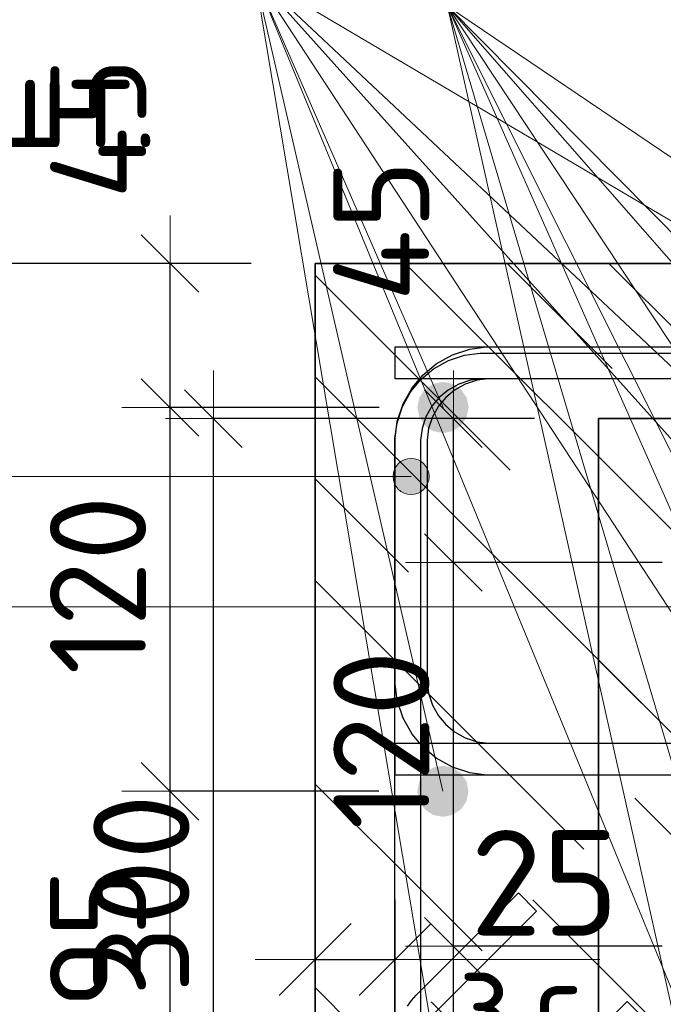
# Model space of a CAD drawing. Header units: metres. Extents: x -38 to 93, y -15 to 21.
# Tile 234 of 256: x 72.033 to 72.235, y 6.4 to 6.708. Entities that reach past the tile are written whole.
import ezdxf

# ---------------------------------------------------------------- set-up
doc = ezdxf.new("R2010")
doc.units = ezdxf.units.M
doc.header["$PDMODE"] = 65
doc.linetypes.add('______2', pattern=[0.0405, 0.03, -0.0105])
doc.linetypes.add('______3', pattern=[0.5, 0.4, -0.1])
for name, color, linetype, lineweight in [('XR$3$Арм.стержн. Арматура края', 96, 'Continuous', 35), ('XR$3$Арм.стержн.горизонт. 1', 180, 'Continuous', 35), ('XR$3$Размерная линия (1)', 7, 'Continuous', 13), ('XR$3$Размерная линия_ общее', 7, 'Continuous', 13), ('XR$5$Арм. стержнями верхней зоны', 180, 'Continuous', 35), ('XR$5$Арм. стержнями нижней зоны', 180, 'Continuous', 35), ('XR$5$Арм.стержн. Арматура края', 96, 'Continuous', 35), ('XR$5$Арм.стержн. Хомут', 240, 'Continuous', 35), ('XR$5$Арм.стержн.горизонт. 1', 180, 'Continuous', 35), ('XR$5$Балка (1)', 7, '______3', 13), ('XR$5$Перекрытие (1)', 7, 'Continuous', 35), ('XR$5$Размерная линия (1)', 7, 'Continuous', 13), ('XR$5$Размерная линия_ общее', 7, 'Continuous', 13)]:
    doc.layers.add(name, color=color, linetype=linetype, lineweight=lineweight)
doc.styles.add('ISOCPEUR', font='txt')
doc.dimstyles.new('DIMSTYLE_10', dxfattribs={"dimtxt": 0.033, "dimasz": 0.0375, "dimexe": 0, "dimexo": 0, "dimgap": 0.0165, "dimtad": 2, "dimdec": 0, "dimlfac": 1000, "dimrnd": 1, "dimzin": 12, "dimdsep": 46, "dimtxsty": 'ISOCPEUR', "dimblk1": 'ALL_ML_STRICH', "dimblk2": 'ALL_ML_STRICH', "dimsah": 1, "dimcen": 0, "dimclrd": 7, "dimclre": 256, "dimclrt": 7, "dimadec": 0, "dimazin": 0, "dimtfac": 1, "dimtdec": 0, "dimtix": 1, "dimtmove": 2, "dimatfit": 3, "dimfxl": 0, "dimtvp": 1.2, "dimtzin": 0, "dimlwd": 0, "dimlwe": -3, "dimarcsym": 0})
doc.dimstyles.new('DIMSTYLE_12', dxfattribs={"dimtxt": 0.03, "dimasz": 0.03, "dimexe": 0, "dimexo": 0, "dimgap": 0.015, "dimtad": 2, "dimdec": 0, "dimlfac": 1000, "dimrnd": 1, "dimzin": 12, "dimdsep": 46, "dimtxsty": 'ISOCPEUR', "dimblk1": 'ALL_ML_STRICH', "dimblk2": 'ALL_ML_STRICH', "dimsah": 1, "dimcen": 0, "dimclrd": 7, "dimclre": 256, "dimclrt": 7, "dimadec": 0, "dimazin": 0, "dimtfac": 1, "dimtdec": 0, "dimtix": 1, "dimtmove": 2, "dimatfit": 3, "dimfxl": 0, "dimtzin": 0, "dimlwd": 0, "dimlwe": -3, "dimarcsym": 0})
doc.dimstyles.new('DIMSTYLE_14', dxfattribs={"dimtxt": 0.03, "dimasz": 0.03, "dimexe": 0, "dimexo": 0, "dimgap": 0.015, "dimtad": 2, "dimdec": 0, "dimlfac": 1000, "dimrnd": 1, "dimzin": 12, "dimdsep": 46, "dimtxsty": 'ISOCPEUR', "dimblk1": 'ALL_ML_STRICH', "dimblk2": 'ALL_ML_STRICH', "dimsah": 1, "dimcen": 0, "dimclrd": 7, "dimclre": 256, "dimclrt": 7, "dimadec": 0, "dimazin": 0, "dimtfac": 1, "dimtdec": 0, "dimtix": 1, "dimtmove": 2, "dimatfit": 3, "dimfxl": 0, "dimtvp": 1.2, "dimtzin": 0, "dimlwd": 0, "dimlwe": -3, "dimarcsym": 0})
pattern_1 = [(135, (0, 0), (-0.031819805, -0.031819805), [0.4, -0.05, 0, -0.05]), (135, (-0.01591, -0.01591), (-0.031819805, -0.031819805), [0.8, -0.1, 0.1, -0.1])]

# ---------------------------------------------------------------- blocks, each defined once
blk = doc.blocks.new('ALL_ML_STRICH')
at = {"color": 0, "linetype": 'ByBlock', "lineweight": -2}
for p, q in [((0, -0.5), (0, 0.5)), ((-0.3, -0.3), (0.3, 0.3)), ((-1, 0), (0.5, 0))]:
    blk.add_line(p, q, dxfattribs=at)
blk = doc.blocks.new('*D91')
at = {"layer": 'DEFPOINTS', "color": 7, "linetype": 'Continuous', "lineweight": 13, "transparency": 33554687}
for p in [(72.21436, 6.58345), (72.09402, 6.28345), (72.21432, 6.28345)]:
    blk.add_point(p, dxfattribs=at)
at = {"layer": 'XR$3$Размерная линия (1)', "color": 9, "linetype": 'Continuous', "lineweight": -2, "true_color": 0xc7c7c7, "transparency": 33554687}
for p, q in [((72.19436, 6.58345), (72.09402, 6.58345)), ((72.19432, 6.28345), (72.09402, 6.28345))]:
    blk.add_line(p, q, dxfattribs=at)
at = {"layer": 'XR$3$Размерная линия (1)', "color": 7, "linetype": 'Continuous', "lineweight": -2, "transparency": 33554687}
blk.add_line((72.09402, 6.28345), (72.09402, 6.58345), dxfattribs=at)
at = {"layer": 'XR$3$Размерная линия (1)', "color": 7, "linetype": 'Continuous', "lineweight": 13, "transparency": 33554687, "xscale": 0.03, "yscale": 0.03, "zscale": 0.03}
for p, rotation in [((72.09402, 6.58345), 90), ((72.09402, 6.28345), 270)]:
    blk.add_blockref('ALL_ML_STRICH', p, dxfattribs=dict(at, rotation=rotation))
at = {"layer": 'XR$3$Размерная линия (1)', "color": 7, "linetype": 'Continuous', "lineweight": 13, "transparency": 33554687, "insert": (72.07152, 6.43495), "char_height": 0.03, "width": 0.09, "attachment_point": 5, "rotation": 90, "style": 'ISOCPEUR'}
blk.add_mtext('\\A1;{300}', dxfattribs=at)
blk = doc.blocks.new('*D97')
at = {"layer": 'DEFPOINTS', "color": 7, "linetype": 'Continuous', "lineweight": 13, "transparency": 33554687}
for p in [(72.21432, 6.36582), (72.21432, 6.33083), (72.23932, 6.32583)]:
    blk.add_point(p, dxfattribs=at)
at = {"layer": 'XR$3$Размерная линия_ общее', "color": 253, "linetype": 'Continuous', "lineweight": -2, "true_color": 0xa0a0a0, "transparency": 33554687}
for p, q in [((72.21432, 6.35083), (72.21432, 6.36582)), ((72.23932, 6.34583), (72.23932, 6.36582))]:
    blk.add_line(p, q, dxfattribs=at)
at = {"layer": 'XR$3$Размерная линия_ общее', "color": 7, "linetype": 'Continuous', "lineweight": -2, "transparency": 33554687}
blk.add_line((72.21432, 6.36582), (72.23932, 6.36582), dxfattribs=at)
at = {"layer": 'XR$3$Размерная линия_ общее', "color": 7, "linetype": 'Continuous', "lineweight": 13, "transparency": 33554687, "xscale": 0.0375, "yscale": 0.0375, "zscale": 0.0375, "rotation": 180}
blk.add_blockref('ALL_ML_STRICH', (72.21432, 6.36582), dxfattribs=at)
at = {"layer": 'XR$3$Размерная линия_ общее', "color": 7, "linetype": 'Continuous', "lineweight": 13, "transparency": 33554687, "xscale": 0.0375, "yscale": 0.0375, "zscale": 0.0375}
blk.add_blockref('ALL_ML_STRICH', (72.23932, 6.36582), dxfattribs=at)
at = {"layer": 'XR$3$Размерная линия_ общее', "color": 7, "linetype": 'Continuous', "lineweight": 13, "transparency": 33554687, "insert": (72.28605, 6.38982), "char_height": 0.033, "width": 0.066, "attachment_point": 5, "style": 'ISOCPEUR'}
blk.add_mtext('\\A1;{25}', dxfattribs=at)
at = {"layer": 'XR$3$Размерная линия_ общее', "color": 7, "linetype": 'Continuous', "lineweight": 13, "transparency": 33554687, "insert": (72.2591, 6.36561), "char_height": 0.027, "width": 0.00135, "attachment_point": 1, "line_spacing_factor": 0.60241, "style": 'ISOCPEUR'}
blk.add_mtext('з.с.', dxfattribs=at)
blk = doc.blocks.new('*D169')
at = {"layer": 'DEFPOINTS', "color": 7, "linetype": 'Continuous', "lineweight": 13, "transparency": 33554687}
for p in [(72.25428, 6.41845), (72.16902, 6.32345), (72.25428, 6.32345)]:
    blk.add_point(p, dxfattribs=at)
at = {"layer": 'XR$3$Размерная линия (1)', "color": 9, "linetype": 'Continuous', "lineweight": -2, "true_color": 0xc7c7c7, "transparency": 33554687}
for p, q in [((72.23428, 6.41845), (72.16902, 6.41845)), ((72.23428, 6.32345), (72.16902, 6.32345))]:
    blk.add_line(p, q, dxfattribs=at)
at = {"layer": 'XR$3$Размерная линия (1)', "color": 7, "linetype": 'Continuous', "lineweight": -2, "transparency": 33554687}
blk.add_line((72.16902, 6.32345), (72.16902, 6.41845), dxfattribs=at)
at = {"layer": 'XR$3$Размерная линия (1)', "color": 7, "linetype": 'Continuous', "lineweight": 13, "transparency": 33554687, "xscale": 0.03, "yscale": 0.03, "zscale": 0.03}
for p, rotation in [((72.16902, 6.41845), 90), ((72.16902, 6.32345), 270)]:
    blk.add_blockref('ALL_ML_STRICH', p, dxfattribs=dict(at, rotation=rotation))
at = {"layer": 'XR$3$Размерная линия (1)', "color": 7, "linetype": 'Continuous', "lineweight": 13, "transparency": 33554687, "insert": (72.14652, 6.37245), "char_height": 0.03, "width": 0.06, "attachment_point": 5, "rotation": 90, "style": 'ISOCPEUR'}
blk.add_mtext('\\A1;{95}', dxfattribs=at)
blk = doc.blocks.new('*D170')
at = {"layer": 'DEFPOINTS', "color": 7, "linetype": 'Continuous', "lineweight": 13, "transparency": 33554687}
for p in [(72.25428, 6.53845), (72.16902, 6.41845), (72.25428, 6.41845)]:
    blk.add_point(p, dxfattribs=at)
at = {"layer": 'XR$3$Размерная линия (1)', "color": 9, "linetype": 'Continuous', "lineweight": -2, "true_color": 0xc7c7c7, "transparency": 33554687}
for p, q in [((72.23428, 6.53845), (72.16902, 6.53845)), ((72.23428, 6.41845), (72.16902, 6.41845))]:
    blk.add_line(p, q, dxfattribs=at)
at = {"layer": 'XR$3$Размерная линия (1)', "color": 7, "linetype": 'Continuous', "lineweight": -2, "transparency": 33554687}
blk.add_line((72.16902, 6.41845), (72.16902, 6.53845), dxfattribs=at)
at = {"layer": 'XR$3$Размерная линия (1)', "color": 7, "linetype": 'Continuous', "lineweight": 13, "transparency": 33554687, "xscale": 0.03, "yscale": 0.03, "zscale": 0.03}
for p, rotation in [((72.16902, 6.53845), 90), ((72.16902, 6.41845), 270)]:
    blk.add_blockref('ALL_ML_STRICH', p, dxfattribs=dict(at, rotation=rotation))
at = {"layer": 'XR$3$Размерная линия (1)', "color": 7, "linetype": 'Continuous', "lineweight": 13, "transparency": 33554687, "insert": (72.14652, 6.48295), "char_height": 0.03, "width": 0.09, "attachment_point": 5, "rotation": 90, "style": 'ISOCPEUR'}
blk.add_mtext('\\A1;{120}', dxfattribs=at)
blk = doc.blocks.new('*D171')
at = {"layer": 'DEFPOINTS', "color": 7, "linetype": 'Continuous', "lineweight": 13, "transparency": 33554687}
for p in [(72.21432, 6.58345), (72.16902, 6.53845), (72.25428, 6.53845)]:
    blk.add_point(p, dxfattribs=at)
at = {"layer": 'XR$3$Размерная линия (1)', "color": 9, "linetype": 'Continuous', "lineweight": -2, "true_color": 0xc7c7c7, "transparency": 33554687}
for p, q in [((72.19432, 6.58345), (72.16902, 6.58345)), ((72.23428, 6.53845), (72.16902, 6.53845))]:
    blk.add_line(p, q, dxfattribs=at)
at = {"layer": 'XR$3$Размерная линия (1)', "color": 7, "linetype": 'Continuous', "lineweight": -2, "transparency": 33554687}
blk.add_line((72.16902, 6.53845), (72.16902, 6.58345), dxfattribs=at)
at = {"layer": 'XR$3$Размерная линия (1)', "color": 7, "linetype": 'Continuous', "lineweight": 13, "transparency": 33554687, "xscale": 0.03, "yscale": 0.03, "zscale": 0.03}
for p, rotation in [((72.16902, 6.58345), 90), ((72.16902, 6.53845), 270)]:
    blk.add_blockref('ALL_ML_STRICH', p, dxfattribs=dict(at, rotation=rotation))
at = {"layer": 'XR$3$Размерная линия (1)', "color": 7, "linetype": 'Continuous', "lineweight": 13, "transparency": 33554687, "insert": (72.14645, 6.64217), "char_height": 0.03, "width": 0.06, "attachment_point": 5, "rotation": 90, "style": 'ISOCPEUR'}
blk.add_mtext('\\A1;{45}', dxfattribs=at)
blk = doc.blocks.new('*D508')
at = {"layer": 'DEFPOINTS', "color": 7, "linetype": 'Continuous', "lineweight": 13, "transparency": 33554687}
for p in [(72.1258, 6.63192), (72.00546, 6.33192), (72.12577, 6.33192)]:
    blk.add_point(p, dxfattribs=at)
at = {"layer": 'XR$5$Размерная линия (1)', "color": 9, "linetype": 'Continuous', "lineweight": -2, "true_color": 0xc7c7c7, "transparency": 33554687}
for p, q in [((72.1058, 6.63192), (72.00546, 6.63192)), ((72.10577, 6.33192), (72.00546, 6.33192))]:
    blk.add_line(p, q, dxfattribs=at)
at = {"layer": 'XR$5$Размерная линия (1)', "color": 7, "linetype": 'Continuous', "lineweight": -2, "transparency": 33554687}
blk.add_line((72.00546, 6.33192), (72.00546, 6.63192), dxfattribs=at)
at = {"layer": 'XR$5$Размерная линия (1)', "color": 7, "linetype": 'Continuous', "lineweight": 13, "transparency": 33554687, "xscale": 0.03, "yscale": 0.03, "zscale": 0.03}
for p, rotation in [((72.00546, 6.63192), 90), ((72.00546, 6.33192), 270)]:
    blk.add_blockref('ALL_ML_STRICH', p, dxfattribs=dict(at, rotation=rotation))
at = {"layer": 'XR$5$Размерная линия (1)', "color": 7, "linetype": 'Continuous', "lineweight": 13, "transparency": 33554687, "insert": (71.98296, 6.48342), "char_height": 0.03, "width": 0.09, "attachment_point": 5, "rotation": 90, "style": 'ISOCPEUR'}
blk.add_mtext('\\A1;{300}', dxfattribs=at)
blk = doc.blocks.new('*D514')
at = {"layer": 'DEFPOINTS', "color": 7, "linetype": 'Continuous', "lineweight": 13, "transparency": 33554687}
for p in [(72.12577, 6.41429), (72.12577, 6.37931), (72.15077, 6.37431)]:
    blk.add_point(p, dxfattribs=at)
at = {"layer": 'XR$5$Размерная линия_ общее', "color": 253, "linetype": 'Continuous', "lineweight": -2, "true_color": 0xa0a0a0, "transparency": 33554687}
for p, q in [((72.12577, 6.39931), (72.12577, 6.41429)), ((72.15077, 6.39431), (72.15077, 6.41429))]:
    blk.add_line(p, q, dxfattribs=at)
at = {"layer": 'XR$5$Размерная линия_ общее', "color": 7, "linetype": 'Continuous', "lineweight": -2, "transparency": 33554687}
blk.add_line((72.12577, 6.41429), (72.15077, 6.41429), dxfattribs=at)
at = {"layer": 'XR$5$Размерная линия_ общее', "color": 7, "linetype": 'Continuous', "lineweight": 13, "transparency": 33554687, "xscale": 0.0375, "yscale": 0.0375, "zscale": 0.0375, "rotation": 180}
blk.add_blockref('ALL_ML_STRICH', (72.12577, 6.41429), dxfattribs=at)
at = {"layer": 'XR$5$Размерная линия_ общее', "color": 7, "linetype": 'Continuous', "lineweight": 13, "transparency": 33554687, "xscale": 0.0375, "yscale": 0.0375, "zscale": 0.0375}
blk.add_blockref('ALL_ML_STRICH', (72.15077, 6.41429), dxfattribs=at)
at = {"layer": 'XR$5$Размерная линия_ общее', "color": 7, "linetype": 'Continuous', "lineweight": 13, "transparency": 33554687, "insert": (72.19749, 6.43829), "char_height": 0.033, "width": 0.066, "attachment_point": 5, "style": 'ISOCPEUR'}
blk.add_mtext('\\A1;{25}', dxfattribs=at)
at = {"layer": 'XR$5$Размерная линия_ общее', "color": 7, "linetype": 'Continuous', "lineweight": 13, "transparency": 33554687, "insert": (72.17054, 6.41408), "char_height": 0.027, "width": 0.00135, "attachment_point": 1, "line_spacing_factor": 0.60241, "style": 'ISOCPEUR'}
blk.add_mtext('з.с.', dxfattribs=at)
blk = doc.blocks.new('*D613')
at = {"layer": 'DEFPOINTS', "color": 7, "linetype": 'Continuous', "lineweight": 13, "transparency": 33554687}
for p in [(72.16573, 6.46692), (72.08046, 6.37192), (72.16573, 6.37192)]:
    blk.add_point(p, dxfattribs=at)
at = {"layer": 'XR$5$Размерная линия (1)', "color": 9, "linetype": 'Continuous', "lineweight": -2, "true_color": 0xc7c7c7, "transparency": 33554687}
for p, q in [((72.14573, 6.46692), (72.08046, 6.46692)), ((72.14573, 6.37192), (72.08046, 6.37192))]:
    blk.add_line(p, q, dxfattribs=at)
at = {"layer": 'XR$5$Размерная линия (1)', "color": 7, "linetype": 'Continuous', "lineweight": -2, "transparency": 33554687}
blk.add_line((72.08046, 6.37192), (72.08046, 6.46692), dxfattribs=at)
at = {"layer": 'XR$5$Размерная линия (1)', "color": 7, "linetype": 'Continuous', "lineweight": 13, "transparency": 33554687, "xscale": 0.03, "yscale": 0.03, "zscale": 0.03}
for p, rotation in [((72.08046, 6.46692), 90), ((72.08046, 6.37192), 270)]:
    blk.add_blockref('ALL_ML_STRICH', p, dxfattribs=dict(at, rotation=rotation))
at = {"layer": 'XR$5$Размерная линия (1)', "color": 7, "linetype": 'Continuous', "lineweight": 13, "transparency": 33554687, "insert": (72.05796, 6.42092), "char_height": 0.03, "width": 0.06, "attachment_point": 5, "rotation": 90, "style": 'ISOCPEUR'}
blk.add_mtext('\\A1;{95}', dxfattribs=at)
blk = doc.blocks.new('*D614')
at = {"layer": 'DEFPOINTS', "color": 7, "linetype": 'Continuous', "lineweight": 13, "transparency": 33554687}
for p in [(72.16577, 6.58692), (72.08046, 6.46692), (72.16573, 6.46692)]:
    blk.add_point(p, dxfattribs=at)
at = {"layer": 'XR$5$Размерная линия (1)', "color": 9, "linetype": 'Continuous', "lineweight": -2, "true_color": 0xc7c7c7, "transparency": 33554687}
for p, q in [((72.14577, 6.58692), (72.08046, 6.58692)), ((72.14573, 6.46692), (72.08046, 6.46692))]:
    blk.add_line(p, q, dxfattribs=at)
at = {"layer": 'XR$5$Размерная линия (1)', "color": 7, "linetype": 'Continuous', "lineweight": -2, "transparency": 33554687}
blk.add_line((72.08046, 6.46692), (72.08046, 6.58692), dxfattribs=at)
at = {"layer": 'XR$5$Размерная линия (1)', "color": 7, "linetype": 'Continuous', "lineweight": 13, "transparency": 33554687, "xscale": 0.03, "yscale": 0.03, "zscale": 0.03}
for p, rotation in [((72.08046, 6.58692), 90), ((72.08046, 6.46692), 270)]:
    blk.add_blockref('ALL_ML_STRICH', p, dxfattribs=dict(at, rotation=rotation))
at = {"layer": 'XR$5$Размерная линия (1)', "color": 7, "linetype": 'Continuous', "lineweight": 13, "transparency": 33554687, "insert": (72.05796, 6.53142), "char_height": 0.03, "width": 0.09, "attachment_point": 5, "rotation": 90, "style": 'ISOCPEUR'}
blk.add_mtext('\\A1;{120}', dxfattribs=at)
blk = doc.blocks.new('*D615')
at = {"layer": 'DEFPOINTS', "color": 7, "linetype": 'Continuous', "lineweight": 13, "transparency": 33554687}
for p in [(72.12577, 6.63192), (72.08046, 6.58692), (72.16577, 6.58692)]:
    blk.add_point(p, dxfattribs=at)
at = {"layer": 'XR$5$Размерная линия (1)', "color": 9, "linetype": 'Continuous', "lineweight": -2, "true_color": 0xc7c7c7, "transparency": 33554687}
for p, q in [((72.10577, 6.63192), (72.08046, 6.63192)), ((72.14577, 6.58692), (72.08046, 6.58692))]:
    blk.add_line(p, q, dxfattribs=at)
at = {"layer": 'XR$5$Размерная линия (1)', "color": 7, "linetype": 'Continuous', "lineweight": -2, "transparency": 33554687}
blk.add_line((72.08046, 6.58692), (72.08046, 6.63192), dxfattribs=at)
at = {"layer": 'XR$5$Размерная линия (1)', "color": 7, "linetype": 'Continuous', "lineweight": 13, "transparency": 33554687, "xscale": 0.03, "yscale": 0.03, "zscale": 0.03}
for p, rotation in [((72.08046, 6.63192), 90), ((72.08046, 6.58692), 270)]:
    blk.add_blockref('ALL_ML_STRICH', p, dxfattribs=dict(at, rotation=rotation))
at = {"layer": 'XR$5$Размерная линия (1)', "color": 7, "linetype": 'Continuous', "lineweight": 13, "transparency": 33554687, "insert": (72.05806, 6.67421), "char_height": 0.03, "width": 0.06, "attachment_point": 5, "rotation": 90, "style": 'ISOCPEUR'}
blk.add_mtext('\\A1;{45}', dxfattribs=at)

msp = doc.modelspace()

# ---------------------------------------------------------------- hatches: boundary and pattern name
at = {"linetype": 'Continuous', "lineweight": 25, "transparency": 33554687}
h = msp.add_hatch(dxfattribs=at)
h.set_pattern_fill('__________540', scale=0.015, style=0, pattern_type=2)
h.set_pattern_definition(pattern_1)
h.paths.add_polyline_path([(72.37577, 6.43192), (72.12578, 6.43192), (72.12578, 6.63192), (72.12577, 6.63192), (72.12577, 6.33192), (72.37577, 6.33192)], flags=0)
at = {"linetype": 'Continuous', "lineweight": 13, "transparency": 33554687}
h = msp.add_hatch(dxfattribs=at)
h.set_pattern_fill('__________540', scale=0.015, style=0, pattern_type=2)
h.set_pattern_definition(pattern_1)
h.paths.add_polyline_path([(72.12578, 6.63192), (72.12578, 6.43192), (72.57861, 6.43192), (72.57861, 6.63192)], flags=0)
h = msp.add_hatch(dxfattribs=at)
h.set_pattern_fill('__________540', scale=0.015, style=0, pattern_type=2)
h.set_pattern_definition(pattern_1)
h.paths.add_polyline_path([(72.21432, 6.58345), (72.21432, 6.38345), (72.62859, 6.38345), (72.62859, 6.58345)], flags=0)
at = {"layer": 'XR$5$Арм.стержн. Арматура края', "linetype": 'Continuous', "lineweight": 13, "transparency": 33554687}
for points in [[(72.15093, 6.56816), (72.15295, 6.56051), (72.15295, 6.57019)], [(72.15295, 6.57019), (72.15577, 6.55972), (72.15577, 6.57097)], [(72.15295, 6.57019), (72.15295, 6.56051), (72.15577, 6.55972)], [(72.15577, 6.57097), (72.15577, 6.55972), (72.15858, 6.56051)], [(72.15577, 6.57097), (72.15858, 6.56051), (72.15858, 6.57019)], [(72.15858, 6.57019), (72.15858, 6.56051), (72.1606, 6.56254)], [(72.15858, 6.57019), (72.1606, 6.56254), (72.1606, 6.56816)], [(72.15093, 6.56254), (72.15093, 6.56816), (72.15014, 6.56535)], [(72.15093, 6.56816), (72.15093, 6.56254), (72.15295, 6.56051)], [(72.1606, 6.56816), (72.1606, 6.56254), (72.16139, 6.56535)]]:
    msp.add_hatch(color=7, dxfattribs=at).paths.add_polyline_path(points)
at = {"layer": 'XR$5$Арм.стержн.горизонт. 1', "linetype": 'Continuous', "lineweight": 50, "transparency": 33554687}
for points in [[(72.17377, 6.58692), (72.17316, 6.58999), (72.17142, 6.59258), (72.16883, 6.59432), (72.16577, 6.59492), (72.1627, 6.59432), (72.16011, 6.59258), (72.15838, 6.58999), (72.15777, 6.58692), (72.15838, 6.58386), (72.16011, 6.58127), (72.1627, 6.57953), (72.16577, 6.57892), (72.16883, 6.57953), (72.17142, 6.58127), (72.17316, 6.58386)], [(72.17373, 6.46692), (72.17312, 6.46999), (72.17139, 6.47258), (72.16879, 6.47432), (72.16573, 6.47492), (72.16267, 6.47432), (72.16007, 6.47258), (72.15834, 6.46999), (72.15773, 6.46692), (72.15834, 6.46386), (72.16007, 6.46127), (72.16267, 6.45953), (72.16573, 6.45892), (72.16879, 6.45953), (72.17139, 6.46127), (72.17312, 6.46386)]]:
    msp.add_hatch(color=7, dxfattribs=at).paths.add_polyline_path(points)

# ---------------------------------------------------------------- linework, layer by layer
at = {"color": 7, "linetype": 'Continuous', "lineweight": 35, "transparency": 33554687}
for p, q in [((72.12577, 6.63192), (72.12577, 6.33192)), ((72.12578, 6.63192), (72.12577, 6.63192)), ((72.57861, 6.63192), (72.12578, 6.63192)), ((72.21432, 6.58345), (72.21432, 6.38345)), ((72.62859, 6.58345), (72.21432, 6.58345))]:
    msp.add_line(p, q, dxfattribs=at)
at = {"color": 7, "linetype": 'Continuous', "lineweight": 13, "transparency": 33554687}
msp.add_line((72.15077, 6.41429), (72.21477, 6.41429), dxfattribs=at)
at = {"layer": 'XR$3$Арм.стержн. Арматура края', "color": 7, "linetype": 'Continuous', "lineweight": 13, "transparency": 33554687}
msp.add_line((72.02872, 6.52464), (72.24432, 6.52464), dxfattribs=at)
at = {"layer": 'XR$3$Арм.стержн.горизонт. 1', "color": 7, "linetype": 'Continuous', "lineweight": 13, "transparency": 33554687}
for q in [(72.42432, 6.32345), (72.25425, 6.41845), (72.25428, 6.53845), (72.33925, 6.32345), (72.25425, 6.32345), (72.42432, 6.41845), (72.33921, 6.53845), (72.42428, 6.53845)]:
    msp.add_line((72.1672, 6.71235), q, dxfattribs=at)
at = {"layer": 'XR$5$Арм. стержнями верхней зоны', "color": 4, "linetype": 'Continuous', "lineweight": 25, "transparency": 33554687}
msp.add_lwpolyline([(72.15077, 6.60592), (72.58361, 6.60592), (72.58361, 6.59592), (72.15077, 6.59592), (72.15077, 6.60592)], dxfattribs=at)
at = {"layer": 'XR$5$Арм. стержнями нижней зоны', "color": 4, "linetype": 'Continuous', "lineweight": 25, "transparency": 33554687}
msp.add_lwpolyline([(72.15077, 6.48192), (72.58361, 6.48192), (72.58361, 6.47192), (72.15077, 6.47192), (72.15077, 6.48192)], dxfattribs=at)
at = {"layer": 'XR$5$Арм.стержн. Арматура края', "color": 7, "linetype": 'Continuous', "lineweight": 13, "transparency": 33554687}
for p, q in [((72.15577, 6.57097), (72.15577, 6.57097)), ((71.97267, 6.56535), (72.15577, 6.56535)), ((72.15014, 6.56535), (72.15014, 6.56535)), ((72.16139, 6.56535), (72.16139, 6.56535)), ((72.15577, 6.55972), (72.15577, 6.55972))]:
    msp.add_line(p, q, dxfattribs=at)
at = {"layer": 'XR$5$Арм.стержн. Арматура края', "color": 4, "linetype": 'Continuous', "lineweight": 25, "transparency": 33554687}
for points in [[(72.58361, 6.47192), (72.17933, 6.47192), (72.17412, 6.47265), (72.16868, 6.47444), (72.16367, 6.47725), (72.15954, 6.4807), (72.15609, 6.48482), (72.15329, 6.48983), (72.15149, 6.49527), (72.15077, 6.50049), (72.15077, 6.57736), (72.15149, 6.58258), (72.15329, 6.58801), (72.15609, 6.59302), (72.15954, 6.59715), (72.16367, 6.6006), (72.16868, 6.60341), (72.17412, 6.6052), (72.17933, 6.60592), (72.58361, 6.60592)], [(72.58361, 6.59592), (72.18002, 6.59592), (72.17639, 6.59542), (72.17272, 6.59421), (72.16936, 6.59233), (72.16664, 6.59005), (72.16436, 6.58733), (72.16248, 6.58397), (72.16127, 6.5803), (72.16077, 6.57667), (72.16077, 6.50118), (72.16127, 6.49755), (72.16248, 6.49388), (72.16436, 6.49052), (72.16664, 6.4878), (72.16936, 6.48552), (72.17272, 6.48364), (72.17639, 6.48243), (72.18002, 6.48192), (72.58361, 6.48192)]]:
    msp.add_lwpolyline(points, dxfattribs=at)
at = {"layer": 'XR$5$Арм.стержн. Арматура края', "color": 7, "linetype": 'Continuous', "lineweight": 13, "transparency": 33554687}
msp.add_circle((72.15577, 6.56535), 0.00563, dxfattribs=at)
at = {"layer": 'XR$5$Арм.стержн. Хомут', "color": 40, "linetype": 'Continuous', "lineweight": 25, "transparency": 33554687}
for points in [[(72.15073, 6.37978), (72.15073, 6.57725), (72.15141, 6.58213), (72.15308, 6.58721), (72.1557, 6.59188), (72.15892, 6.59573), (72.16277, 6.59895), (72.16744, 6.60157), (72.17253, 6.60325), (72.17741, 6.60392), (72.32409, 6.60392), (72.32897, 6.60325), (72.33405, 6.60157), (72.33873, 6.59895), (72.34258, 6.59573), (72.34579, 6.59188), (72.34841, 6.58721), (72.35009, 6.58213), (72.35077, 6.57725), (72.35077, 6.3836)], [(72.15073, 6.37978), (72.15073, 6.57725), (72.15141, 6.58213), (72.15308, 6.58721), (72.1557, 6.59188), (72.15892, 6.59573), (72.16277, 6.59895), (72.16744, 6.60157), (72.17253, 6.60325), (72.17741, 6.60392), (72.32409, 6.60392), (72.32897, 6.60325), (72.33405, 6.60157), (72.33873, 6.59895), (72.34258, 6.59573), (72.34579, 6.59188), (72.34841, 6.58721), (72.35009, 6.58213), (72.35077, 6.57725), (72.35077, 6.3836)], [(72.34277, 6.38416), (72.34277, 6.57669), (72.34226, 6.58031), (72.34106, 6.58397), (72.33918, 6.58733), (72.3369, 6.59006), (72.33417, 6.59234), (72.33081, 6.59421), (72.32715, 6.59542), (72.32354, 6.59592), (72.17796, 6.59592), (72.17434, 6.59542), (72.17068, 6.59421), (72.16733, 6.59234), (72.1646, 6.59006), (72.16232, 6.58733), (72.16044, 6.58397), (72.15923, 6.58031), (72.15873, 6.57669), (72.15873, 6.38033)], [(72.34277, 6.38416), (72.34277, 6.57669), (72.34226, 6.58031), (72.34106, 6.58397), (72.33918, 6.58733), (72.3369, 6.59006), (72.33417, 6.59234), (72.33081, 6.59421), (72.32715, 6.59542), (72.32354, 6.59592), (72.17796, 6.59592), (72.17434, 6.59542), (72.17068, 6.59421), (72.16733, 6.59234), (72.1646, 6.59006), (72.16232, 6.58733), (72.16044, 6.58397), (72.15923, 6.58031), (72.15873, 6.57669), (72.15873, 6.38033)], [(72.15463, 6.3997), (72.15593, 6.40151), (72.15735, 6.40314), (72.18933, 6.43513), (72.19499, 6.42947)], [(72.15463, 6.3997), (72.15593, 6.40151), (72.15735, 6.40314), (72.18933, 6.43513), (72.19499, 6.42947)], [(72.19499, 6.42947), (72.16321, 6.39769)], [(72.19499, 6.42947), (72.16321, 6.39769)], [(72.19149, 6.3694), (72.22328, 6.40119), (72.22893, 6.39553)], [(72.19149, 6.3694), (72.22328, 6.40119), (72.22893, 6.39553)]]:
    msp.add_lwpolyline(points, dxfattribs=at)
at = {"layer": 'XR$5$Арм.стержн.горизонт. 1', "color": 7, "linetype": 'Continuous', "lineweight": 13, "transparency": 33554687}
for q in [(72.25073, 6.37192), (72.3358, 6.46692), (72.16573, 6.37192), (72.3358, 6.37192), (72.16577, 6.58692), (72.33577, 6.58692), (72.25069, 6.58692), (72.16573, 6.46692)]:
    msp.add_line((72.10685, 6.72215), q, dxfattribs=at)
at = {"layer": 'XR$5$Балка (1)', "color": 7, "linetype": '______2', "lineweight": 18, "transparency": 33554687}
msp.add_line((72.12578, 6.43192), (72.12578, 6.43192), dxfattribs=at)
at = {"layer": 'XR$5$Перекрытие (1)', "color": 7, "linetype": '______2', "lineweight": 18, "transparency": 33554687}
msp.add_line((72.12578, 6.43192), (72.12578, 6.43192), dxfattribs=at)

# ---------------------------------------------------------------- texts
at = {"layer": 'XR$3$Арм.стержн.горизонт. 1', "color": 7, "linetype": 'Continuous', "lineweight": 25, "transparency": 33554687, "insert": (72.0032, 6.66835), "char_height": 0.03, "width": 0.1161286, "attachment_point": 7, "style": 'ISOCPEUR'}
msp.add_mtext('\\W0.94;8шт. ', dxfattribs=at)

# ---------------------------------------------------------------- dimensions: what is measured, and where the dimension line sits
at = {"layer": 'XR$3$Размерная линия (1)', "color": 7, "linetype": 'Continuous', "lineweight": 13, "transparency": 33554687}
for base, p1, p2, dimstyle, picture, middle in [((72.16902, 6.58345), (72.23428, 6.53845), (72.19432, 6.58345), 'DIMSTYLE_14', '*D171', (72.14645, 6.64217)), ((72.09402, 6.58345), (72.19432, 6.28345), (72.19436, 6.58345), 'DIMSTYLE_12', '*D91', (72.07152, 6.43495)), ((72.16902, 6.53845), (72.23428, 6.41845), (72.23428, 6.53845), 'DIMSTYLE_12', '*D170', (72.14652, 6.48295)), ((72.16902, 6.41845), (72.23428, 6.32345), (72.23428, 6.41845), 'DIMSTYLE_12', '*D169', (72.14652, 6.37245))]:
    dim = msp.add_linear_dim(base=base, p1=p1, p2=p2, angle=90, dimstyle=dimstyle, override={"dimpost": '<>', "dimclrd": 7, "dimclre": 9, "dimclrt": 7, "dimlwd": 0, "dimlwe": 65533}, dxfattribs=at)
    dim.commit()
    dim.dimension.update_dxf_attribs({"geometry": picture, "text_midpoint": middle, "dimtype": 160})
at = {"layer": 'XR$3$Размерная линия_ общее', "color": 7, "linetype": 'Continuous', "lineweight": 13, "transparency": 33554687}
dim = msp.add_linear_dim(base=(72.23932, 6.36582), p1=(72.21432, 6.35083), p2=(72.23932, 6.34583), text='<>\\Xз.с.', dimstyle='DIMSTYLE_10', override={"dimpost": '<>', "dimclrd": 7, "dimclre": 253, "dimclrt": 7, "dimlwd": 0, "dimlwe": 65533}, dxfattribs=at)
dim.commit()
dim.dimension.update_dxf_attribs({"geometry": '*D97', "text_midpoint": (72.28605, 6.38982), "dimtype": 160})
at = {"layer": 'XR$5$Размерная линия (1)', "color": 7, "linetype": 'Continuous', "lineweight": 13, "transparency": 33554687}
for base, p1, p2, dimstyle, picture, middle in [((72.08046, 6.63192), (72.14577, 6.58692), (72.10577, 6.63192), 'DIMSTYLE_14', '*D615', (72.05806, 6.67421)), ((72.00546, 6.63192), (72.10577, 6.33192), (72.1058, 6.63192), 'DIMSTYLE_12', '*D508', (71.98296, 6.48342)), ((72.08046, 6.58692), (72.14573, 6.46692), (72.14577, 6.58692), 'DIMSTYLE_12', '*D614', (72.05796, 6.53142)), ((72.08046, 6.46692), (72.14573, 6.37192), (72.14573, 6.46692), 'DIMSTYLE_12', '*D613', (72.05796, 6.42092))]:
    dim = msp.add_linear_dim(base=base, p1=p1, p2=p2, angle=90, dimstyle=dimstyle, override={"dimpost": '<>', "dimclrd": 7, "dimclre": 9, "dimclrt": 7, "dimlwd": 0, "dimlwe": 65533}, dxfattribs=at)
    dim.commit()
    dim.dimension.update_dxf_attribs({"geometry": picture, "text_midpoint": middle, "dimtype": 160})
at = {"layer": 'XR$5$Размерная линия_ общее', "color": 7, "linetype": 'Continuous', "lineweight": 13, "transparency": 33554687}
dim = msp.add_linear_dim(base=(72.15077, 6.41429), p1=(72.12577, 6.39931), p2=(72.15077, 6.39431), text='<>\\Xз.с.', dimstyle='DIMSTYLE_10', override={"dimpost": '<>', "dimclrd": 7, "dimclre": 253, "dimclrt": 7, "dimlwd": 0, "dimlwe": 65533}, dxfattribs=at)
dim.commit()
dim.dimension.update_dxf_attribs({"geometry": '*D514', "text_midpoint": (72.19749, 6.43829), "dimtype": 160})

doc.saveas('drawing.dxf')
